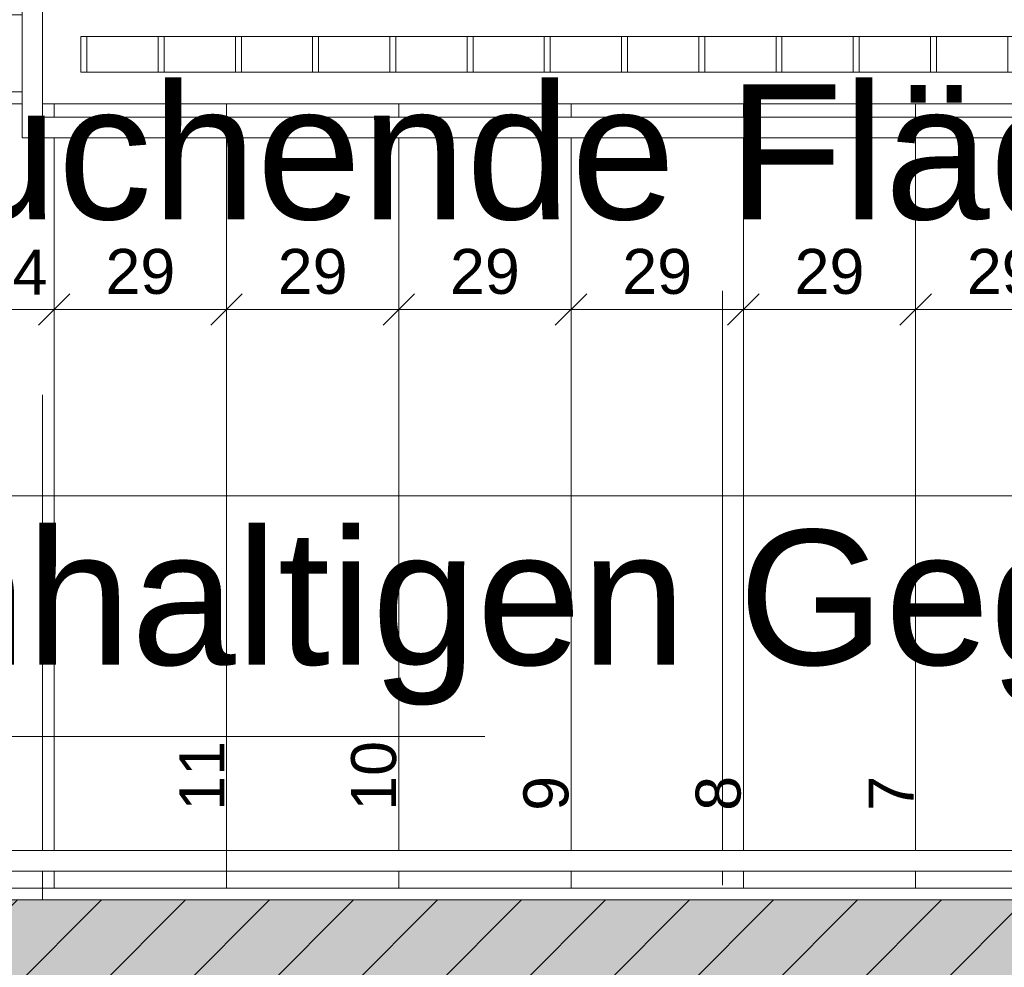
# Model space of a CAD drawing. Header units: metres. Extents: x -45 to 152, y -127 to 99.
# Tile 255 of 256: x -21.43 to -19.78, y -3.09 to -1.49. Entities that reach past the tile are written whole.
import ezdxf

# ---------------------------------------------------------------- set-up
doc = ezdxf.new("R2010")
doc.units = ezdxf.units.M
doc.header["$PDMODE"] = 1
doc.header["$PDSIZE"] = -2
doc.linetypes.add('Raster 01', pattern=[2, 1, -1])
doc.layers.get('0').update_dxf_attribs({"lineweight": 25})
for name, color, linetype, lineweight, true_color in [('013_Beton und Stahlbetonarbeiten-000 Sichtbeton-341 tragende In', 5, 'Continuous', 5, 0x0000ff), ('013_Beton und Stahlbetonarbeiten-350 Stahlbeton Treppe Ansicht', 7, 'Continuous', 9, 0xa6a6a6), ('AV1-Raster', 7, 'Raster 01', 9, 0xa6a6a6)]:
    doc.layers.add(name, color=color, linetype=linetype, lineweight=lineweight, true_color=true_color)
for name, color, linetype, lineweight in [('013_Beton und Stahlbetonarbeiten-340 Innenwände', 7, 'Continuous', 18), ('031_Metallbauarbeiten-340 Treppen Geländer', 7, 'Continuous', 9), ('_1.35m (3D)', 7, 'Continuous', 9), ('_Legende (2D)', 7, 'Continuous', 9), ('_OG 2 (2D)', 7, 'Continuous', 9), ('Keine', 7, 'Continuous', 9)]:
    doc.layers.add(name, color=color, linetype=linetype, lineweight=lineweight)
doc.layers.get('0').freeze()
doc.styles.add('Arial', font='arial.ttf')
doc.dimstyles.new('Treppenhaus 50', dxfattribs={"dimtxt": 126.090495, "dimasz": 0.00106, "dimexe": 0.001, "dimexo": 0.003, "dimgap": 0.0005, "dimtad": 1, "dimdec": 3, "dimtxsty": 'Arial', "dimblk": 'VW_SLASH-1', "dimblk1": 'VW_SLASH-1', "dimblk2": 'VW_SLASH-1', "dimcen": 0, "dimdle": 0.0002, "dimadec": 3, "dimazin": 0, "dimtfac": 1, "dimtdec": 3, "dimtix": 1, "dimtmove": 0, "dimatfit": 0, "dimldrblk": 'VW_FILLEDARROW', "dimfxl": 0.002, "dimfxlon": 1, "dimfrac": 2, "dimtolj": 1, "dimarcsym": 0})

# ---------------------------------------------------------------- blocks, each defined once
blk = doc.blocks.new('Group-2')
at = {"layer": 'AV1-Raster'}
for p, q in [((-20.25, -22.95), (-20.25, 1.35)), ((1.35, -2.7), (-40.5, -2.7))]:
    blk.add_line(p, q, dxfattribs=at)
blk = doc.blocks.new('1.35m (3D)')
at = {"layer": 'AV1-Raster', "color": 7}
blk.add_blockref('Group-2', (0, 0), dxfattribs=at)
blk = doc.blocks.new('VW_SLASH-1')
at = {"color": 0, "linetype": 'ByBlock', "lineweight": -2, "transparency": 16777216}
blk.add_line((0.189, 0), (-1, 0), dxfattribs=at)
at = {"color": 0, "linetype": 'Continuous', "lineweight": -2, "transparency": 16777216, "flags": 128}
blk.add_lwpolyline([(0.5, 0.5), (-0.5, -0.5)], dxfattribs=at)
blk = doc.blocks.new('*D91')
at = {"layer": '013_Beton und Stahlbetonarbeiten-350 Stahlbeton Treppe Ansicht', "color": 0, "linetype": 'Continuous', "lineweight": -2}
for p, q in [((-21.515, -2.0812), (-21.515, -1.9312)), ((-21.375, -2.0812), (-21.375, -1.9312)), ((-21.568, -1.9812), (-21.621, -1.9812)), ((-21.375, -1.9812), (-21.515, -1.9812)), ((-21.322, -1.9812), (-21.269, -1.9812))]:
    blk.add_line(p, q, dxfattribs=at)
at = {"layer": 'Defpoints', "color": 0}
for p in [(-21.515, -1.9812), (-21.375, -2.7394), (-21.515, -2.955)]:
    blk.add_point(p, dxfattribs=at)
at = {"layer": '013_Beton und Stahlbetonarbeiten-350 Stahlbeton Treppe Ansicht', "color": 0, "lineweight": -2, "xscale": 0.05302001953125, "yscale": 0.05302001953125, "zscale": 0.05302001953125}
blk.add_blockref('VW_SLASH-1', (-21.515, -1.9812), dxfattribs=at)
at = {"layer": '013_Beton und Stahlbetonarbeiten-350 Stahlbeton Treppe Ansicht', "color": 0, "lineweight": -2, "xscale": 0.05302001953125, "yscale": 0.05302001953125, "zscale": 0.05302001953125, "rotation": 180}
blk.add_blockref('VW_SLASH-1', (-21.375, -1.9812), dxfattribs=at)
at = {"layer": '013_Beton und Stahlbetonarbeiten-350 Stahlbeton Treppe Ansicht', "color": 0, "lineweight": 9, "insert": (-21.445, -1.9182), "char_height": 0.07565, "attachment_point": 5, "style": 'Arial'}
blk.add_mtext('\\A1;14', dxfattribs=at)
blk = doc.blocks.new('VW_FILLEDARROW')
at = {"color": 0, "linetype": 'Continuous', "lineweight": 5, "transparency": 16777216, "flags": 128}
blk.add_lwpolyline([(-2.994, 0.802), (0, 0), (-2.994, -0.802)], close=True, dxfattribs=at)
blk = doc.blocks.new('*D92')
at = {"layer": '013_Beton und Stahlbetonarbeiten-350 Stahlbeton Treppe Ansicht', "color": 0, "linetype": 'Continuous', "lineweight": -2}
for p, q in [((-21.375, -2.0812), (-21.375, -1.9312)), ((-21.085, -2.0812), (-21.085, -1.9312)), ((-21.138, -1.9812), (-21.322, -1.9812))]:
    blk.add_line(p, q, dxfattribs=at)
at = {"layer": 'Defpoints', "color": 0}
for p in [(-21.375, -1.9812), (-21.085, -2.6609), (-21.375, -2.7394)]:
    blk.add_point(p, dxfattribs=at)
at = {"layer": '013_Beton und Stahlbetonarbeiten-350 Stahlbeton Treppe Ansicht', "color": 0, "lineweight": -2, "xscale": 0.05302001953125, "yscale": 0.05302001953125, "zscale": 0.05302001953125, "rotation": 180}
blk.add_blockref('VW_SLASH-1', (-21.375, -1.9812), dxfattribs=at)
at = {"layer": '013_Beton und Stahlbetonarbeiten-350 Stahlbeton Treppe Ansicht', "color": 0, "lineweight": -2, "xscale": 0.05302001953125, "yscale": 0.05302001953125, "zscale": 0.05302001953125}
blk.add_blockref('VW_SLASH-1', (-21.085, -1.9812), dxfattribs=at)
at = {"layer": '013_Beton und Stahlbetonarbeiten-350 Stahlbeton Treppe Ansicht', "color": 0, "lineweight": 9, "insert": (-21.23, -1.9176), "char_height": 0.07565, "attachment_point": 5, "style": 'Arial'}
blk.add_mtext('\\A1;29', dxfattribs=at)
blk = doc.blocks.new('*D93')
at = {"layer": '013_Beton und Stahlbetonarbeiten-350 Stahlbeton Treppe Ansicht', "color": 0, "linetype": 'Continuous', "lineweight": -2}
for p, q in [((-21.085, -2.0812), (-21.085, -1.9312)), ((-20.795, -2.0812), (-20.795, -1.9312)), ((-20.848, -1.9812), (-21.032, -1.9812))]:
    blk.add_line(p, q, dxfattribs=at)
at = {"layer": 'Defpoints', "color": 0}
for p in [(-21.085, -1.9812), (-20.795, -2.6394), (-21.085, -2.6609)]:
    blk.add_point(p, dxfattribs=at)
at = {"layer": '013_Beton und Stahlbetonarbeiten-350 Stahlbeton Treppe Ansicht', "color": 0, "lineweight": -2, "xscale": 0.05302001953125, "yscale": 0.05302001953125, "zscale": 0.05302001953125, "rotation": 180}
blk.add_blockref('VW_SLASH-1', (-21.085, -1.9812), dxfattribs=at)
at = {"layer": '013_Beton und Stahlbetonarbeiten-350 Stahlbeton Treppe Ansicht', "color": 0, "lineweight": -2, "xscale": 0.05302001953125, "yscale": 0.05302001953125, "zscale": 0.05302001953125}
blk.add_blockref('VW_SLASH-1', (-20.795, -1.9812), dxfattribs=at)
at = {"layer": '013_Beton und Stahlbetonarbeiten-350 Stahlbeton Treppe Ansicht', "color": 0, "lineweight": 9, "insert": (-20.94, -1.9176), "char_height": 0.07565, "attachment_point": 5, "style": 'Arial'}
blk.add_mtext('\\A1;29', dxfattribs=at)
blk = doc.blocks.new('*D94')
at = {"layer": '013_Beton und Stahlbetonarbeiten-350 Stahlbeton Treppe Ansicht', "color": 0, "linetype": 'Continuous', "lineweight": -2}
for p, q in [((-20.795, -2.0812), (-20.795, -1.9312)), ((-20.505, -2.0812), (-20.505, -1.9312)), ((-20.558, -1.9812), (-20.742, -1.9812))]:
    blk.add_line(p, q, dxfattribs=at)
at = {"layer": 'Defpoints', "color": 0}
for p in [(-20.795, -1.9812), (-20.505, -2.3633), (-20.795, -2.6394)]:
    blk.add_point(p, dxfattribs=at)
at = {"layer": '013_Beton und Stahlbetonarbeiten-350 Stahlbeton Treppe Ansicht', "color": 0, "lineweight": -2, "xscale": 0.05302001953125, "yscale": 0.05302001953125, "zscale": 0.05302001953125, "rotation": 180}
blk.add_blockref('VW_SLASH-1', (-20.795, -1.9812), dxfattribs=at)
at = {"layer": '013_Beton und Stahlbetonarbeiten-350 Stahlbeton Treppe Ansicht', "color": 0, "lineweight": -2, "xscale": 0.05302001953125, "yscale": 0.05302001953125, "zscale": 0.05302001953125}
blk.add_blockref('VW_SLASH-1', (-20.505, -1.9812), dxfattribs=at)
at = {"layer": '013_Beton und Stahlbetonarbeiten-350 Stahlbeton Treppe Ansicht', "color": 0, "lineweight": 9, "insert": (-20.65, -1.9176), "char_height": 0.07565, "attachment_point": 5, "style": 'Arial'}
blk.add_mtext('\\A1;29', dxfattribs=at)
blk = doc.blocks.new('*D95')
at = {"layer": '013_Beton und Stahlbetonarbeiten-350 Stahlbeton Treppe Ansicht', "color": 0, "linetype": 'Continuous', "lineweight": -2}
for p, q in [((-20.505, -2.0812), (-20.505, -1.9312)), ((-20.215, -2.0812), (-20.215, -1.9312)), ((-20.268, -1.9812), (-20.452, -1.9812))]:
    blk.add_line(p, q, dxfattribs=at)
at = {"layer": 'Defpoints', "color": 0}
for p in [(-20.505, -1.9812), (-20.215, -2.2953), (-20.505, -2.3633)]:
    blk.add_point(p, dxfattribs=at)
at = {"layer": '013_Beton und Stahlbetonarbeiten-350 Stahlbeton Treppe Ansicht', "color": 0, "lineweight": -2, "xscale": 0.05302001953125, "yscale": 0.05302001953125, "zscale": 0.05302001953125, "rotation": 180}
blk.add_blockref('VW_SLASH-1', (-20.505, -1.9812), dxfattribs=at)
at = {"layer": '013_Beton und Stahlbetonarbeiten-350 Stahlbeton Treppe Ansicht', "color": 0, "lineweight": -2, "xscale": 0.05302001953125, "yscale": 0.05302001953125, "zscale": 0.05302001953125}
blk.add_blockref('VW_SLASH-1', (-20.215, -1.9812), dxfattribs=at)
at = {"layer": '013_Beton und Stahlbetonarbeiten-350 Stahlbeton Treppe Ansicht', "color": 0, "lineweight": 9, "insert": (-20.36, -1.9176), "char_height": 0.07565, "attachment_point": 5, "style": 'Arial'}
blk.add_mtext('\\A1;29', dxfattribs=at)
blk = doc.blocks.new('*D96')
at = {"layer": '013_Beton und Stahlbetonarbeiten-350 Stahlbeton Treppe Ansicht', "color": 0, "linetype": 'Continuous', "lineweight": -2}
for p, q in [((-20.215, -2.0812), (-20.215, -1.9312)), ((-19.925, -2.0812), (-19.925, -1.9312)), ((-19.978, -1.9812), (-20.162, -1.9812))]:
    blk.add_line(p, q, dxfattribs=at)
at = {"layer": 'Defpoints', "color": 0}
for p in [(-20.215, -1.9812), (-20.215, -2.2953), (-19.925, -2.2953)]:
    blk.add_point(p, dxfattribs=at)
at = {"layer": '013_Beton und Stahlbetonarbeiten-350 Stahlbeton Treppe Ansicht', "color": 0, "lineweight": -2, "xscale": 0.05302001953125, "yscale": 0.05302001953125, "zscale": 0.05302001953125, "rotation": 180}
blk.add_blockref('VW_SLASH-1', (-20.215, -1.9812), dxfattribs=at)
at = {"layer": '013_Beton und Stahlbetonarbeiten-350 Stahlbeton Treppe Ansicht', "color": 0, "lineweight": -2, "xscale": 0.05302001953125, "yscale": 0.05302001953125, "zscale": 0.05302001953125}
blk.add_blockref('VW_SLASH-1', (-19.925, -1.9812), dxfattribs=at)
at = {"layer": '013_Beton und Stahlbetonarbeiten-350 Stahlbeton Treppe Ansicht', "color": 0, "lineweight": 9, "insert": (-20.07, -1.9176), "char_height": 0.07565, "attachment_point": 5, "style": 'Arial'}
blk.add_mtext('\\A1;29', dxfattribs=at)
blk = doc.blocks.new('*D97')
at = {"layer": '013_Beton und Stahlbetonarbeiten-350 Stahlbeton Treppe Ansicht', "color": 0, "linetype": 'Continuous', "lineweight": -2}
for p, q in [((-19.925, -2.0812), (-19.925, -1.9312)), ((-19.635, -2.0812), (-19.635, -1.9312)), ((-19.688, -1.9812), (-19.872, -1.9812))]:
    blk.add_line(p, q, dxfattribs=at)
at = {"layer": 'Defpoints', "color": 0}
for p in [(-19.925, -1.9812), (-19.925, -2.2953), (-19.635, -2.4292)]:
    blk.add_point(p, dxfattribs=at)
at = {"layer": '013_Beton und Stahlbetonarbeiten-350 Stahlbeton Treppe Ansicht', "color": 0, "lineweight": -2, "xscale": 0.05302001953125, "yscale": 0.05302001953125, "zscale": 0.05302001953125, "rotation": 180}
blk.add_blockref('VW_SLASH-1', (-19.925, -1.9812), dxfattribs=at)
at = {"layer": '013_Beton und Stahlbetonarbeiten-350 Stahlbeton Treppe Ansicht', "color": 0, "lineweight": -2, "xscale": 0.05302001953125, "yscale": 0.05302001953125, "zscale": 0.05302001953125}
blk.add_blockref('VW_SLASH-1', (-19.635, -1.9812), dxfattribs=at)
at = {"layer": '013_Beton und Stahlbetonarbeiten-350 Stahlbeton Treppe Ansicht', "color": 0, "lineweight": 9, "insert": (-19.78, -1.9176), "char_height": 0.07565, "attachment_point": 5, "style": 'Arial'}
blk.add_mtext('\\A1;29', dxfattribs=at)
blk = doc.blocks.new('Group-614')
at = {"color": 255, "linetype": 'Continuous', "lineweight": 13, "transparency": 33554687}
blk.add_wipeout([(-21.33, -1.5217), (-17.94, -1.5217), (-17.94, -1.5817), (-21.33, -1.5817)], dxfattribs=at).dxf.layer = '031_Metallbauarbeiten-340 Treppen Geländer'
at = {"layer": '031_Metallbauarbeiten-340 Treppen Geländer', "color": 8, "linetype": 'Continuous', "lineweight": 13, "transparency": 33554687, "flags": 128}
blk.add_lwpolyline([(-21.33, -1.5217), (-17.94, -1.5217), (-17.94, -1.5817), (-21.33, -1.5817)], close=True, dxfattribs=at)
at = {"color": 255, "linetype": 'Continuous', "lineweight": 13, "transparency": 33554687}
for points in [[(-21.33, -1.5217), (-21.32, -1.5217), (-21.32, -1.5817), (-21.33, -1.5817)], [(-21.2, -1.5217), (-21.19, -1.5217), (-21.19, -1.5817), (-21.2, -1.5817)], [(-21.07, -1.5217), (-21.06, -1.5217), (-21.06, -1.5817), (-21.07, -1.5817)], [(-20.94, -1.5217), (-20.93, -1.5217), (-20.93, -1.5817), (-20.94, -1.5817)], [(-20.81, -1.5217), (-20.8, -1.5217), (-20.8, -1.5817), (-20.81, -1.5817)], [(-20.68, -1.5217), (-20.67, -1.5217), (-20.67, -1.5817), (-20.68, -1.5817)], [(-20.55, -1.5217), (-20.54, -1.5217), (-20.54, -1.5817), (-20.55, -1.5817)], [(-20.42, -1.5217), (-20.41, -1.5217), (-20.41, -1.5817), (-20.42, -1.5817)], [(-20.29, -1.5217), (-20.28, -1.5217), (-20.28, -1.5817), (-20.29, -1.5817)], [(-20.16, -1.5217), (-20.15, -1.5217), (-20.15, -1.5817), (-20.16, -1.5817)], [(-20.03, -1.5217), (-20.02, -1.5217), (-20.02, -1.5817), (-20.03, -1.5817)], [(-19.9, -1.5217), (-19.89, -1.5217), (-19.89, -1.5817), (-19.9, -1.5817)], [(-19.77, -1.5217), (-19.76, -1.5217), (-19.76, -1.5817), (-19.77, -1.5817)], [(-19.64, -1.5217), (-19.63, -1.5217), (-19.63, -1.5817), (-19.64, -1.5817)], [(-19.51, -1.5217), (-19.5, -1.5217), (-19.5, -1.5817), (-19.51, -1.5817)], [(-19.38, -1.5217), (-19.37, -1.5217), (-19.37, -1.5817), (-19.38, -1.5817)], [(-19.25, -1.5217), (-19.24, -1.5217), (-19.24, -1.5817), (-19.25, -1.5817)], [(-19.12, -1.5217), (-19.11, -1.5217), (-19.11, -1.5817), (-19.12, -1.5817)], [(-18.99, -1.5217), (-18.98, -1.5217), (-18.98, -1.5817), (-18.99, -1.5817)], [(-18.86, -1.5217), (-18.85, -1.5217), (-18.85, -1.5817), (-18.86, -1.5817)], [(-18.73, -1.5217), (-18.72, -1.5217), (-18.72, -1.5817), (-18.73, -1.5817)], [(-18.6, -1.5217), (-18.59, -1.5217), (-18.59, -1.5817), (-18.6, -1.5817)], [(-18.47, -1.5217), (-18.46, -1.5217), (-18.46, -1.5817), (-18.47, -1.5817)], [(-18.34, -1.5217), (-18.33, -1.5217), (-18.33, -1.5817), (-18.34, -1.5817)], [(-18.21, -1.5217), (-18.2, -1.5217), (-18.2, -1.5817), (-18.21, -1.5817)], [(-18.08, -1.5217), (-18.07, -1.5217), (-18.07, -1.5817), (-18.08, -1.5817)], [(-17.95, -1.5217), (-17.94, -1.5217), (-17.94, -1.5817), (-17.95, -1.5817)]]:
    blk.add_wipeout(points, dxfattribs=at).dxf.layer = '031_Metallbauarbeiten-340 Treppen Geländer'
at = {"layer": '031_Metallbauarbeiten-340 Treppen Geländer', "color": 7, "linetype": 'Continuous', "lineweight": 13, "transparency": 33554687, "flags": 128}
for points in [[(-21.33, -1.5217), (-21.32, -1.5217), (-21.32, -1.5817), (-21.33, -1.5817)], [(-21.2, -1.5217), (-21.19, -1.5217), (-21.19, -1.5817), (-21.2, -1.5817)], [(-21.07, -1.5217), (-21.06, -1.5217), (-21.06, -1.5817), (-21.07, -1.5817)], [(-20.94, -1.5217), (-20.93, -1.5217), (-20.93, -1.5817), (-20.94, -1.5817)], [(-20.81, -1.5217), (-20.8, -1.5217), (-20.8, -1.5817), (-20.81, -1.5817)], [(-20.68, -1.5217), (-20.67, -1.5217), (-20.67, -1.5817), (-20.68, -1.5817)], [(-20.55, -1.5217), (-20.54, -1.5217), (-20.54, -1.5817), (-20.55, -1.5817)], [(-20.42, -1.5217), (-20.41, -1.5217), (-20.41, -1.5817), (-20.42, -1.5817)], [(-20.29, -1.5217), (-20.28, -1.5217), (-20.28, -1.5817), (-20.29, -1.5817)], [(-20.16, -1.5217), (-20.15, -1.5217), (-20.15, -1.5817), (-20.16, -1.5817)], [(-20.03, -1.5217), (-20.02, -1.5217), (-20.02, -1.5817), (-20.03, -1.5817)], [(-19.9, -1.5217), (-19.89, -1.5217), (-19.89, -1.5817), (-19.9, -1.5817)], [(-19.77, -1.5217), (-19.76, -1.5217), (-19.76, -1.5817), (-19.77, -1.5817)], [(-19.64, -1.5217), (-19.63, -1.5217), (-19.63, -1.5817), (-19.64, -1.5817)], [(-19.51, -1.5217), (-19.5, -1.5217), (-19.5, -1.5817), (-19.51, -1.5817)], [(-19.38, -1.5217), (-19.37, -1.5217), (-19.37, -1.5817), (-19.38, -1.5817)], [(-19.25, -1.5217), (-19.24, -1.5217), (-19.24, -1.5817), (-19.25, -1.5817)], [(-19.12, -1.5217), (-19.11, -1.5217), (-19.11, -1.5817), (-19.12, -1.5817)], [(-18.99, -1.5217), (-18.98, -1.5217), (-18.98, -1.5817), (-18.99, -1.5817)], [(-18.86, -1.5217), (-18.85, -1.5217), (-18.85, -1.5817), (-18.86, -1.5817)], [(-18.73, -1.5217), (-18.72, -1.5217), (-18.72, -1.5817), (-18.73, -1.5817)], [(-18.6, -1.5217), (-18.59, -1.5217), (-18.59, -1.5817), (-18.6, -1.5817)], [(-18.47, -1.5217), (-18.46, -1.5217), (-18.46, -1.5817), (-18.47, -1.5817)], [(-18.34, -1.5217), (-18.33, -1.5217), (-18.33, -1.5817), (-18.34, -1.5817)], [(-18.21, -1.5217), (-18.2, -1.5217), (-18.2, -1.5817), (-18.21, -1.5817)], [(-18.08, -1.5217), (-18.07, -1.5217), (-18.07, -1.5817), (-18.08, -1.5817)], [(-17.95, -1.5217), (-17.94, -1.5217), (-17.94, -1.5817), (-17.95, -1.5817)]]:
    blk.add_lwpolyline(points, close=True, dxfattribs=at)
blk = doc.blocks.new('Group-615')
at = {"color": 255, "linetype": 'Continuous', "lineweight": 9, "transparency": 33554687}
blk.add_wipeout([(-21.375, -1.4461), (-18.185, -1.4461), (-18.185, -1.4111), (-21.375, -1.4111)], dxfattribs=at).dxf.layer = '031_Metallbauarbeiten-340 Treppen Geländer'
at = {"color": 255, "linetype": 'Continuous', "lineweight": 13, "transparency": 33554687}
blk.add_wipeout([(-19.0794, -1.6924), (-17.895, -1.6924), (-17.895, -1.6574), (-19.0641, -1.6574)], dxfattribs=at).dxf.layer = '031_Metallbauarbeiten-340 Treppen Geländer'
at = {"layer": '031_Metallbauarbeiten-340 Treppen Geländer', "color": 253, "linetype": 'Continuous', "lineweight": 9, "flags": 128}
blk.add_lwpolyline([(-21.375, -1.4461), (-18.185, -1.4461), (-18.185, -1.4111), (-21.375, -1.4111)], close=True, dxfattribs=at)
at = {"layer": '031_Metallbauarbeiten-340 Treppen Geländer', "color": 7, "linetype": 'Continuous', "lineweight": 13, "flags": 128}
blk.add_lwpolyline([(-19.0794, -1.6924), (-17.895, -1.6924), (-17.895, -1.6574), (-19.0641, -1.6574)], close=True, dxfattribs=at)
at = {"color": 255, "linetype": 'Continuous', "lineweight": 9, "transparency": 33554687}
for points in [[(-18.185, -1.4111), (-18.185, -1.4461), (-17.875, -1.4461), (-17.875, -1.4111)], [(-19.0641, -1.6574), (-21.085, -1.6574), (-21.085, -1.6924), (-19.0794, -1.6924)]]:
    blk.add_wipeout(points, dxfattribs=at).dxf.layer = '031_Metallbauarbeiten-340 Treppen Geländer'
at = {"layer": '031_Metallbauarbeiten-340 Treppen Geländer', "color": 253, "linetype": 'Continuous', "lineweight": 9, "flags": 128}
for points in [[(-18.185, -1.4111), (-18.185, -1.4461), (-17.875, -1.4461), (-17.875, -1.4111)], [(-19.0641, -1.6574), (-21.085, -1.6574), (-21.085, -1.6924), (-19.0794, -1.6924)]]:
    blk.add_lwpolyline(points, close=True, dxfattribs=at)
at = {"color": 255, "linetype": 'Continuous', "lineweight": 9, "transparency": 33554687}
blk.add_wipeout([(-21.4287, -1.6924), (-21.085, -1.6924), (-21.085, -1.6574), (-21.395, -1.6574), (-21.395, -1.4461), (-21.375, -1.4461), (-21.375, -1.4111), (-21.4287, -1.4111)], dxfattribs=at).dxf.layer = '031_Metallbauarbeiten-340 Treppen Geländer'
at = {"color": 255, "linetype": 'Continuous', "lineweight": 13, "transparency": 33554687}
blk.add_wipeout([(-17.895, -1.6924), (-17.895, -1.6574), (-17.875, -1.6574), (-17.875, -1.4111), (-17.8413, -1.4111), (-17.8413, -1.6924)], dxfattribs=at).dxf.layer = '031_Metallbauarbeiten-340 Treppen Geländer'
at = {"layer": '031_Metallbauarbeiten-340 Treppen Geländer', "color": 253, "linetype": 'Continuous', "lineweight": 9, "flags": 128}
blk.add_lwpolyline([(-21.4287, -1.6924), (-21.085, -1.6924), (-21.085, -1.6574), (-21.395, -1.6574), (-21.395, -1.4461), (-21.375, -1.4461), (-21.375, -1.4111), (-21.4287, -1.4111)], close=True, dxfattribs=at)
at = {"layer": '031_Metallbauarbeiten-340 Treppen Geländer', "color": 7, "linetype": 'Continuous', "lineweight": 13, "flags": 128}
blk.add_lwpolyline([(-17.895, -1.6924), (-17.895, -1.6574), (-17.875, -1.6574), (-17.875, -1.4111), (-17.8413, -1.4111), (-17.8413, -1.6924)], close=True, dxfattribs=at)
blk = doc.blocks.new('Group-616')
at = {"color": 255, "linetype": 'Continuous', "lineweight": 9}
blk.add_wipeout([(-21.085, -2.9267), (-19.6193, -2.9267), (-19.6064, -2.8917), (-21.085, -2.8917)], dxfattribs=at).dxf.layer = '031_Metallbauarbeiten-340 Treppen Geländer'
at = {"layer": '031_Metallbauarbeiten-340 Treppen Geländer', "color": 253, "linetype": 'Continuous', "lineweight": 9, "flags": 128}
blk.add_lwpolyline([(-21.085, -2.9267), (-19.6193, -2.9267), (-19.6064, -2.8917), (-21.085, -2.8917)], close=True, dxfattribs=at)
at = {"color": 255, "linetype": 'Continuous', "lineweight": 9}
blk.add_wipeout([(-22.74, -0.2117), (-21.375, -0.2117), (-21.375, -0.1767), (-22.775, -0.1767), (-22.775, -2.9267), (-21.085, -2.9267), (-21.085, -2.8917), (-22.74, -2.8917)], dxfattribs=at).dxf.layer = '031_Metallbauarbeiten-340 Treppen Geländer'
at = {"layer": '031_Metallbauarbeiten-340 Treppen Geländer', "color": 253, "linetype": 'Continuous', "lineweight": 9, "flags": 128}
blk.add_lwpolyline([(-22.74, -0.2117), (-21.375, -0.2117), (-21.375, -0.1767), (-22.775, -0.1767), (-22.775, -2.9267), (-21.085, -2.9267), (-21.085, -2.8917), (-22.74, -2.8917)], close=True, dxfattribs=at)
blk = doc.blocks.new('Legende (2D)')
at = {"layer": 'Keine', "color": 7, "transparency": 33554687, "char_height": 0.226963, "attachment_point": 4, "line_spacing_factor": 0.969122, "style": 'Arial'}
for s, insert in [('Kampfmittelsondierung: Zu untersuchende Fläche', (-26.3032, -1.75)), ('3 m-Bereich freizuhalten von eisenhaltigen Gegenständen', (-26.3032, -2.5))]:
    blk.add_mtext(s, dxfattribs=dict(at, insert=insert))
blk = doc.blocks.new('Group-33')
at = {"layer": '013_Beton und Stahlbetonarbeiten-350 Stahlbeton Treppe Ansicht', "linetype": 'Raster 01'}
blk.add_line((-21.395, -0.125), (-21.395, -2.975), dxfattribs=at)
at = {"layer": '013_Beton und Stahlbetonarbeiten-350 Stahlbeton Treppe Ansicht', "color": 252, "linetype": 'Continuous', "true_color": 0x888888}
for p, q in [((-21.515, -1.635), (-19.055, -1.635)), ((-21.375, -1.635), (-21.375, -2.955))]:
    blk.add_line(p, q, dxfattribs=at)
at = {"layer": '013_Beton und Stahlbetonarbeiten-350 Stahlbeton Treppe Ansicht', "linetype": 'Continuous'}
for p, q in [((-21.085, -2.955), (-21.085, -1.635)), ((-20.795, -2.955), (-20.795, -1.635)), ((-20.505, -2.955), (-20.505, -1.635)), ((-20.215, -2.955), (-20.215, -1.635)), ((-19.925, -2.955), (-19.925, -1.635)), ((-19.635, -2.955), (-21.515, -2.955))]:
    blk.add_line(p, q, dxfattribs=at)
at = {"layer": '013_Beton und Stahlbetonarbeiten-350 Stahlbeton Treppe Ansicht', "linetype": 'Continuous', "flags": 128}
for points in [[(-21.535, -2.975), (-21.535, -1.615), (-21.395, -1.615), (-21.395, -1.485), (-21.535, -1.485), (-21.535, -0.125)], [(-18.185, -0.805), (-22.2172, -0.805), (-22.2172, -2.295), (-19.345, -2.295)]]:
    blk.add_lwpolyline(points, dxfattribs=at)
at = {"layer": '013_Beton und Stahlbetonarbeiten-350 Stahlbeton Treppe Ansicht', "attachment_point": 7, "rotation": 90, "line_spacing_factor": 0.971931, "style": 'Arial'}
for s, insert, char_height in [('11', (-21.0885, -2.825, -3.29), 0.07565), ('10', (-20.7985, -2.825, -3.29), 0.07565), ('9', (-20.5085, -2.825, -3.29), 0.0757), ('8', (-20.2185, -2.825, -3.29), 0.0757), ('7', (-19.9285, -2.825, -3.29), 0.0757)]:
    blk.add_mtext(s, dxfattribs=dict(at, insert=insert, char_height=char_height))
at = {"layer": '013_Beton und Stahlbetonarbeiten-350 Stahlbeton Treppe Ansicht', "color": 7, "linetype": 'Continuous', "lineweight": 9}
for base, p1, p2, text, picture, middle in [((-21.515, -1.9812, -3.29), (-21.375, -2.7394, -3.29), (-21.515, -2.955, -3.29), '14', '*D91', (-21.445, -1.9182, -3.29)), ((-21.375, -1.9812, -3.29), (-21.085, -2.6609, -3.29), (-21.375, -2.7394, -3.29), '29', '*D92', (-21.23, -1.9176, -3.29)), ((-21.085, -1.9812, -3.29), (-20.795, -2.6394, -3.29), (-21.085, -2.6609, -3.29), '29', '*D93', (-20.94, -1.9176, -3.29)), ((-20.795, -1.9812, -3.29), (-20.505, -2.3633, -3.29), (-20.795, -2.6394, -3.29), '29', '*D94', (-20.65, -1.9176, -3.29)), ((-20.505, -1.9812, -3.29), (-20.215, -2.2953, -3.29), (-20.505, -2.3633, -3.29), '29', '*D95', (-20.36, -1.9176, -3.29)), ((-20.215, -1.9812, -3.29), (-19.925, -2.2953, -3.29), (-20.215, -2.2953, -3.29), '29', '*D96', (-20.07, -1.9176, -3.29)), ((-19.925, -1.9812, -3.29), (-19.635, -2.4292, -3.29), (-19.925, -2.2953, -3.29), '29', '*D97', (-19.78, -1.9176, -3.29))]:
    dim = blk.add_linear_dim(base=base, p1=p1, p2=p2, text=text, dimstyle='Treppenhaus 50', override={"dimtxt": 0.075654, "dimasz": 0.05302, "dimexe": 0.05, "dimgap": 0.025, "dimpost": '<>', "dimtxsty": 'Arial', "dimdle": 0.01, "dimtmove": 2, "dimfxl": 0.1}, dxfattribs=at)
    dim.commit()
    dim.dimension.update_dxf_attribs({"geometry": picture, "text_midpoint": middle})
blk = doc.blocks.new('OG 2 (2D)')
at = {"layer": '013_Beton und Stahlbetonarbeiten-350 Stahlbeton Treppe Ansicht', "color": 7}
blk.add_blockref('Group-33', (0, 0), dxfattribs=at)
at = {"layer": '013_Beton und Stahlbetonarbeiten-000 Sichtbeton-341 tragende In', "linetype": 'Continuous', "lineweight": 0}
blk.add_hatch(color=30, dxfattribs=at).paths.add_polyline_path([(-17.875, -3.725), (-17.875, -2.975), (-22.825, -2.975), (-22.825, -0.125), (-22.875, -0.075), (-22.875, -3.025), (-17.925, -3.025), (-17.925, -3.675)])
at = {"layer": '013_Beton und Stahlbetonarbeiten-340 Innenwände', "linetype": 'Continuous', "lineweight": 0, "true_color": 0xc0c0c0}
blk.add_hatch(color=9, dxfattribs=at).paths.add_polyline_path([(-16.075, -5.275), (-20.625, -5.275), (-20.625, -3.225), (-18.125, -3.225), (-18.125, -3.725), (-17.875, -3.725), (-17.875, -2.975), (-22.825, -2.975), (-22.825, -0.125), (-23.075, -0.125), (-23.075, -3.725), (-22.825, -3.725), (-22.825, -3.225), (-20.875, -3.225), (-20.875, -5.525), (-16.075, -5.525)])
at = {"layer": '013_Beton und Stahlbetonarbeiten-340 Innenwände', "linetype": 'Continuous', "lineweight": 13}
h = blk.add_hatch(dxfattribs=at)
h.set_pattern_fill('Stahlbeton-1', color=251, style=0, pattern_type=2)
h.set_pattern_definition([(45, (0, 0), (0.07071068, -0.07071068), [0.025, -0.025])])
h.paths.add_polyline_path([(-16.075, -5.275), (-20.625, -5.275), (-20.625, -3.225), (-18.125, -3.225), (-18.125, -3.725), (-17.875, -3.725), (-17.875, -2.975), (-22.825, -2.975), (-22.825, -0.125), (-23.075, -0.125), (-23.075, -3.725), (-22.825, -3.725), (-22.825, -3.225), (-20.875, -3.225), (-20.875, -5.525), (-16.075, -5.525)])
h = blk.add_hatch(dxfattribs=at)
h.set_pattern_fill('Stahlbeton', color=251, style=0, pattern_type=2)
h.set_pattern_definition([(-135, (0.03106, -0.03313), (0.07071068, -0.07071068), [])])
h.paths.add_polyline_path([(-16.075, -5.275), (-20.625, -5.275), (-20.625, -3.225), (-18.125, -3.225), (-18.125, -3.725), (-17.875, -3.725), (-17.875, -2.975), (-22.825, -2.975), (-22.825, -0.125), (-23.075, -0.125), (-23.075, -3.725), (-22.825, -3.725), (-22.825, -3.225), (-20.875, -3.225), (-20.875, -5.525), (-16.075, -5.525)])
at = {"layer": '013_Beton und Stahlbetonarbeiten-340 Innenwände', "flags": 128}
blk.add_lwpolyline([(-16.075, -5.275), (-20.625, -5.275), (-20.625, -3.225), (-18.125, -3.225), (-18.125, -3.725), (-17.875, -3.725), (-17.875, -2.975), (-22.825, -2.975), (-22.825, -0.125), (-23.075, -0.125), (-23.075, -3.725), (-22.825, -3.725), (-22.825, -3.225), (-20.875, -3.225), (-20.875, -5.525), (-16.075, -5.525)], close=True, dxfattribs=at)
at = {"layer": '031_Metallbauarbeiten-340 Treppen Geländer', "color": 7}
blk.add_blockref('Group-614', (0, 0), dxfattribs=at)
blk.add_blockref('Group-615', (0, 0), dxfattribs=at)
blk.add_blockref('Group-616', (0, 0), dxfattribs=at)

msp = doc.modelspace()

# ---------------------------------------------------------------- block references
at = {"layer": '_1.35m (3D)'}
msp.add_blockref('1.35m (3D)', (0, 0), dxfattribs=at)

# ---------------------------------------------------------------- next in the draw order: block references
at = {"layer": '_OG 2 (2D)'}
msp.add_blockref('OG 2 (2D)', (0, 0), dxfattribs=at)

# ---------------------------------------------------------------- next in the draw order: block references
at = {"layer": '_Legende (2D)'}
msp.add_blockref('Legende (2D)', (0, 0), dxfattribs=at)

doc.saveas('drawing.dxf')
